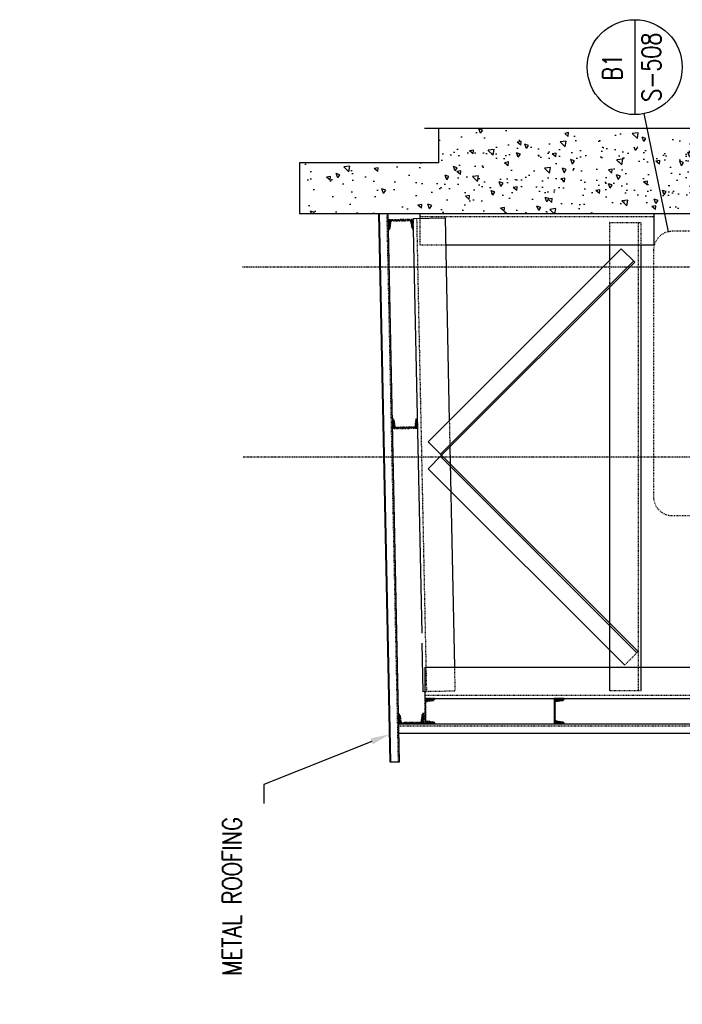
# Model space of a CAD drawing. Header units: inches. Extents: x -16710 to 18720, y -1252 to 1160.
# Tile 28 of 35: x 4917 to 5022, y -646 to -491. Entities that reach past the tile are written whole.
import ezdxf
from ezdxf import colors
from ezdxf.entities.mleader import LeaderData, LeaderLine
from ezdxf.enums import TextEntityAlignment as Align
from ezdxf.math import Vec2, Vec3

# ---------------------------------------------------------------- set-up
doc = ezdxf.new("R2010")
doc.units = ezdxf.units.IN
doc.header["$MEASUREMENT"] = 0
for name, pattern in [('014200-907 MS2 Medium Dash', [0.109898, 0.068898, -0.041]), ('Center 1_4_', [0.53125, 0.25, -0.09375, 0.09375, -0.09375]), ('Dash', [0.25, 0.125, -0.125]), ('Dash - 1_16_', [0.1875, 0.125, -0.0625]), ('Hidden 3_32_', [0.140625, 0.09375, -0.046875])]:
    doc.linetypes.add(name, pattern=pattern)
doc.layers.get('0').update_dxf_attribs({"color": 243})
for name, color, linetype in [('A-FLOR', 5, 'Continuous'), ('A-WALL-PATT', 8, 'Continuous'), ('G-ANNO-REFR', 2, 'Continuous'), ('G-ANNO-TTLB', 7, 'Continuous'), ('S-ANNO-NOTE', 2, 'Continuous'), ('S-ANNO-SYMB', 2, 'Continuous'), ('S-ANNO-TEXT', 2, 'Continuous'), ('S-BEAM', 3, 'Continuous'), ('S-BEAM-HDLN', 1, 'Dash'), ('S-COLS', 3, 'Continuous'), ('S-DETL', 90, 'Continuous'), ('S-DETL-CNTR', 1, 'Center 1_4_'), ('S-DETL-GENF', 92, 'Continuous'), ('S-DETL-MEDM', 3, 'Continuous'), ('S-DETL-PATT', 8, 'Continuous'), ('S-DETL-THIN', 1, 'Continuous')]:
    doc.layers.add(name, color=color, linetype=linetype)
doc.layers.add('A-FLOR-OVHD', color=9, linetype='014200-907 MS2 Medium Dash', true_color=0x808080)
doc.layers.get('0').off()
doc.styles.add('AEC_COMN_TITLE', font='romans.shx', dxfattribs={"width": 0.8, "height": 0.1875})
doc.styles.add('Annotative', font='romans.shx', dxfattribs={"width": 0.8, "height": 0.125})
doc.styles.add('ROMANS', font='romans.shx', dxfattribs={"width": 0.8})
pattern_1 = [(45, (-1647.78552, -91.32235), (-0.176776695, 0.176776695), []), (45, (-1647.78552, -91.19735), (-0.176776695, 0.176776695), [])]
pattern_2 = [(45, (-1669.10066, -91.76488), (-0.176776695, 0.176776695), []), (45, (-1669.10066, -91.63988), (-0.176776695, 0.176776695), [])]

# ---------------------------------------------------------------- blocks, each defined once
blk = doc.blocks.new('051200_StructuralFraming-C-Channel - C4X5_4-V19-DOOR RAIL SUPPORT 3')
at = {"lineweight": -3}
for p, q in [((731.21, 221.75), (731.21, 220.17)), ((735.21, 221.75), (731.21, 221.75)), ((731.5, 220.47), (731.68, 221.57)), ((731.68, 221.57), (734.74, 221.57)), ((734.74, 221.57), (734.91, 220.47)), ((735.21, 220.17), (735.21, 221.75))]:
    blk.add_line(p, q, dxfattribs=at)
for centre, start, end in [((731.21, 220.47), 270, 0), ((735.21, 220.47), 180, 270)]:
    blk.add_arc(centre, 0.296, start, end, dxfattribs=at)
blk = doc.blocks.new('051200_StructuralFraming-C-Channel - C4X5_4-1771557-DOOR RAIL SUPPORT 3')
at = {"lineweight": -3}
for p, q in [((732.79, 225.91), (731.21, 225.88)), ((731.21, 225.88), (731.29, 221.88)), ((731.4, 225.41), (732.5, 225.61)), ((731.46, 222.36), (731.4, 225.41)), ((731.29, 221.88), (732.87, 221.91)), ((732.57, 222.2), (731.46, 222.36))]:
    blk.add_line(p, q, dxfattribs=at)
for centre, start, end in [((732.49, 225.91), 271.19, 1.19), ((732.57, 221.91), 1.19, 91.19)]:
    blk.add_arc(centre, 0.296, start, end, dxfattribs=at)
blk = doc.blocks.new('051200_StructuralFraming-C-Channel - C4X5_4-1771573-DOOR RAIL SUPPORT 3')
at = {"lineweight": -3}
for p, q in [((800.77, 227.33), (799.19, 227.3)), ((799.19, 227.3), (799.27, 223.3)), ((799.39, 226.83), (800.48, 227.03)), ((799.45, 223.77), (799.39, 226.83)), ((799.27, 223.3), (800.85, 223.33)), ((800.55, 223.62), (799.45, 223.77))]:
    blk.add_line(p, q, dxfattribs=at)
for centre, start, end in [((800.48, 227.32), 271.19, 1.19), ((800.56, 223.33), 1.19, 91.19)]:
    blk.add_arc(centre, 0.296, start, end, dxfattribs=at)
blk = doc.blocks.new('051200_StructuralFraming-C-Channel - C4X5_4-1771584-DOOR RAIL SUPPORT 3')
at = {"lineweight": -3}
for p, q in [((832.19, 227.98), (830.61, 227.95)), ((830.91, 227.66), (830.92, 227.66)), ((830.91, 227.66), (832.02, 227.5)), ((832.02, 227.5), (832.08, 224.45)), ((832.27, 223.98), (832.19, 227.98)), ((832.08, 224.45), (830.98, 224.25)), ((830.69, 223.95), (832.27, 223.98)), ((832.28, 223.98), (832.27, 223.98))]:
    blk.add_line(p, q, dxfattribs=at)
for centre, start, end in [((830.91, 227.95), 181.19, 271.19), ((830.99, 223.95), 91.19, 181.19)]:
    blk.add_arc(centre, 0.296, start, end, dxfattribs=at)
blk = doc.blocks.new('Break Line - Break Line-2027386-DOOR RAIL SUPPORT 3')
at = {"layer": 'S-DETL-MEDM'}
for p, q in [((843.71, 222.27), (843.71, 179.42)), ((843.71, 179.42), (845.21, 178.92)), ((845.21, 178.92), (842.21, 177.92)), ((842.21, 177.92), (843.71, 177.42)), ((843.71, 177.42), (843.71, 129.94))]:
    blk.add_line(p, q, dxfattribs=at)
blk = doc.blocks.new('Detail Callout AEC')
at = {"color": 0, "linetype": 'ByBlock', "lineweight": -3, "transparency": 16777216}
blk.add_line((0.25, 0), (-0.25, 0), dxfattribs=at)
blk.add_circle((0, 0), 0.25, dxfattribs=at)
at = {"color": 0, "linetype": 'ByBlock', "lineweight": -3, "transparency": 16777216, "style": 'AEC_COMN_TITLE'}
for tag, p in [('VIEWNUMBER', (0, 0.0508)), ('SHEETNUMBER', (0, -0.1263))]:
    blk.add_attdef(tag, text='', height=0.0938, dxfattribs=at).set_placement(p, align=Align.CENTER)
blk = doc.blocks.new('051200_StructuralFraming-C-Channel - C4X5_4-V15-DOOR RAIL SUPPORT 2')
at = {"lineweight": -3}
for p, q in [((753.71, 202), (753.71, 200.42)), ((757.71, 202), (753.71, 202)), ((754, 200.72), (754.18, 201.82)), ((754.18, 201.82), (757.24, 201.82)), ((757.24, 201.82), (757.41, 200.72)), ((757.71, 200.42), (757.71, 202))]:
    blk.add_line(p, q, dxfattribs=at)
for centre, start, end in [((753.71, 200.72), 270, 0), ((757.71, 200.72), 180, 270)]:
    blk.add_arc(centre, 0.296, start, end, dxfattribs=at)
blk = doc.blocks.new('A4 S507')
at = {"layer": 'A-WALL-PATT', "lineweight": -3}
h = blk.add_hatch(dxfattribs=at)
h.set_pattern_fill('AR-CONC', color=8, style=0)
h.set_pattern_definition([(50, (-1669.1007, -91.765), (7.172602, -0.627521), [0.75, -8.25]), (355, (-1669.101, -91.765), (-1.387513, 7.52192), [0.6, -6.6]), (100.45144, (-1668.503, -91.817), (5.785088, 6.8944), [0.637402, -7.01142]), (46.1842, (-1669.101, -89.765), (10.672413, -1.655193), [1.125, -12.375]), (96.63564, (-1668.211, -89.903), (9.34662, 9.741186), [0.956103, -10.51714]), (351.18416, (-1669.101, -89.765), (9.34662, 9.741186), [0.9, -9.9]), (21, (-1668.1007, -90.265), (5.96907, -4.026189), [0.75, -8.25]), (326, (-1668.101, -90.265), (2.433153, 7.2515), [0.6, -6.6]), (71.45144, (-1667.603, -90.6004), (8.402224, 3.225312), [0.637402, -7.01142]), (37.5, (-1669.1007, -91.765), (0.1215986, 3.3289385), [0, -6.52, 0, -6.7, 0, -6.625]), (7.5, (-1669.1007, -91.765), (2.6306954, 3.944117), [0, -3.82, 0, -6.37, 0, -2.525]), (327.5, (-1671.3307, -91.765), (5.3382244, -0.2255487), [0, -2.5, 0, -7.8, 0, -10.35]), (317.5, (-1672.3307, -91.765), (5.831862, 1.00105), [0, -3.25, 0, -5.18, 0, -7.35])])
edge = h.paths.add_edge_path()
edge.add_line((121.8967, 150.2351), (113.8967, 150.2351))
edge.add_line((113.8967, 150.2351), (113.8967, 76.2351))
edge.add_line((113.8967, 76.2351), (107.7967, 76.2351))
edge.add_line((107.7967, 76.2351), (105.5218, 76.2351))
edge.add_line((105.5218, 76.2351), (105.5218, 51.3601))
edge.add_arc((108.0218, 51.3601), 2.5, 180, 270)
edge.add_line((108.0218, 48.8601), (109.8968, 48.8601))
edge.add_line((109.8968, 48.8601), (109.8968, 47.6101))
edge.add_line((109.8968, 47.6101), (108.0218, 47.6101))
edge.add_arc((108.0218, 51.3601), 3.75, 180, 270, ccw=False)
edge.add_line((104.2718, 51.3601), (104.2718, 76.2351))
edge.add_line((104.2718, 76.2351), (89.5216, 76.2351))
edge.add_line((89.5216, 76.2351), (89.5216, 51.3601))
edge.add_arc((92.0216, 51.3601), 2.5, 180, 270)
edge.add_line((92.0216, 48.8601), (93.8966, 48.8601))
edge.add_line((93.8966, 48.8601), (93.8966, 47.6101))
edge.add_line((93.8966, 47.6101), (92.0216, 47.6101))
edge.add_arc((92.0216, 51.3601), 3.75, 180, 270, ccw=False)
edge.add_line((88.2716, 51.3601), (88.2716, 76.2351))
edge.add_line((88.2716, 76.2351), (85.9967, 76.2351))
edge.add_line((85.9967, 76.2351), (83.8967, 76.2351))
edge.add_line((83.8967, 76.2351), (83.8967, 62.2351))
edge.add_line((83.8967, 62.2351), (80.8967, 62.2351))
edge.add_line((80.8967, 62.2351), (80.8967, 60.8601))
edge.add_line((80.8967, 60.8601), (86.4085, 60.8601))
edge.add_line((86.4085, 60.8601), (86.4085, 61.2853))
edge.add_line((86.4085, 61.2853), (86.8809, 61.2853))
edge.add_line((86.8809, 61.2853), (86.8809, 59.9467))
edge.add_line((86.8809, 59.9467), (86.4085, 59.9467))
edge.add_line((86.4085, 59.9467), (86.4085, 60.4148))
edge.add_line((86.4085, 60.4148), (80.8967, 60.4148))
edge.add_line((80.8967, 60.4148), (80.8967, 56.9275))
edge.add_line((80.8967, 56.9275), (86.4085, 56.9275))
edge.add_line((86.4085, 56.9275), (86.4085, 57.3444))
edge.add_line((86.4085, 57.3444), (86.8809, 57.3444))
edge.add_line((86.8809, 57.3444), (86.8809, 56.0058))
edge.add_line((86.8809, 56.0058), (86.4085, 56.0058))
edge.add_line((86.4085, 56.0058), (86.4085, 56.4226))
edge.add_line((86.4085, 56.4226), (80.8967, 56.4226))
edge.add_line((80.8967, 56.4226), (80.8967, 54.2351))
edge.add_line((80.8967, 54.2351), (83.8967, 54.2351))
edge.add_line((83.8967, 54.2351), (83.8967, 53.8601))
edge.add_line((83.8967, 53.8601), (83.8967, 40.2351))
edge.add_line((83.8967, 40.2351), (127.3967, 40.2351))
edge.add_line((127.3967, 40.2351), (127.3967, 85.6252))
edge.add_line((127.3967, 85.6252), (125.8967, 86.1252))
edge.add_line((125.8967, 86.1252), (128.8967, 87.1252))
edge.add_line((128.8967, 87.1252), (127.3967, 87.6252))
edge.add_line((127.3967, 87.6252), (127.3967, 128.2351))
edge.add_line((127.3967, 128.2351), (121.8967, 128.2351))
edge.add_line((121.8967, 128.2351), (121.8967, 150.2351))
h = blk.add_hatch(dxfattribs=at)
h.set_pattern_fill('AR-CONC', color=8, style=0)
h.set_pattern_definition([(50, (-719.309, -91.765), (7.1726, -0.62752), [0.75, -8.25]), (355, (-719.309, -91.765), (-1.387513, 7.52192), [0.6, -6.6]), (100.4514, (-718.7115, -91.817), (5.78509, 6.8944), [0.6374, -7.01142]), (46.1842, (-719.309, -89.765), (10.67241, -1.65519), [1.125, -12.375]), (96.6356, (-718.42, -89.903), (9.34662, 9.74119), [0.9561, -10.51714]), (351.1842, (-719.309, -89.765), (9.34662, 9.74119), [0.9, -9.9]), (21, (-718.309, -90.265), (5.96907, -4.02619), [0.75, -8.25]), (326, (-718.309, -90.265), (2.433153, 7.2515), [0.6, -6.6]), (71.4514, (-717.812, -90.6004), (8.402224, 3.22531), [0.6374, -7.01142]), (37.5, (-719.3092, -91.765), (0.1215986, 3.3289385), [0, -6.52, 0, -6.7, 0, -6.625]), (7.5, (-719.3092, -91.765), (2.630695, 3.944117), [0, -3.82, 0, -6.37, 0, -2.525]), (327.5, (-721.5392, -91.765), (5.338224, -0.225549), [0, -2.5, 0, -7.8, 0, -10.35]), (317.5, (-722.5392, -91.765), (5.831862, 1.00105), [0, -3.25, 0, -5.18, 0, -7.35])])
h.paths.add_polyline_path([(122.8967, 76.2351), (124.3967, 76.2351), (124.3967, 85.6551), (122.8967, 86.1551), (125.8967, 87.1551), (124.3967, 87.6551), (124.3967, 128.2351), (113.8967, 128.2351), (113.8967, 76.2351)])
at = {"layer": 'S-DETL-PATT'}
h = blk.add_hatch(dxfattribs=at)
h.set_pattern_fill('STEEL', color=256, scale=2)
h.set_pattern_definition(pattern_2)
h.paths.add_polyline_path([(81.172, 135.2633, 0.40988494), (81.4618, 135.561), (79.8822, 135.5282), (79.9652, 131.5335), (81.5448, 131.5663, 0.41421356), (81.2427, 131.8561), (80.1394, 132.0074), (80.0758, 135.0663)])
h = blk.add_hatch(dxfattribs=at)
h.set_pattern_fill('STEEL', color=256, scale=2)
h.set_pattern_definition(pattern_2)
h.paths.add_polyline_path([(112.882, 136.214), (111.3023, 136.1812, 0.41421356), (111.6044, 135.8914), (112.7078, 135.74), (112.7714, 132.6811), (111.6752, 132.4841, 0.41421356), (111.3854, 132.182), (112.9651, 132.2148)])
h = blk.add_hatch(dxfattribs=at)
h.set_pattern_fill('STEEL', color=256, scale=2)
h.set_pattern_definition(pattern_1)
h.paths.add_polyline_path([(34.5726, 130.8822), (33.4693, 131.0336), (33.4057, 134.0925), (34.5019, 134.2895, 0.41397637), (34.7917, 134.5914), (33.212, 134.5585), (33.2951, 130.5596), (34.8747, 130.5925, 0.41421356)])
h = blk.add_hatch(dxfattribs=at)
h.set_pattern_fill('STEEL', color=256, scale=2)
h.set_pattern_definition(pattern_1)
h.paths.add_polyline_path([(37.2118, 130.4276), (33.2118, 130.4276), (33.2118, 128.8476, 0.41421356), (33.5078, 129.1436), (33.6821, 130.2436), (36.7416, 130.2436), (36.9158, 129.1436, 0.41421356), (37.2118, 128.8476)])
h = blk.add_hatch(dxfattribs=at)
h.set_pattern_fill('STEEL', color=256, scale=2)
h.set_pattern_definition([(45, (-1647.78537, -92.01282), (-0.176776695, 0.176776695), []), (45, (-1647.78537, -91.88782), (-0.176776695, 0.176776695), [])])
h.paths.add_polyline_path([(33.212, 108.4072, 0.41421356), (33.508, 108.7032), (33.6822, 109.8032), (36.7418, 109.8032), (36.916, 108.7032, 0.41421356), (37.212, 108.4072), (37.212, 109.9872), (33.212, 109.9872)])
at = {"layer": 'A-FLOR', "lineweight": -3}
for p, q in [((113.8967, 137.7351), (27.212, 135.9345)), ((27.212, 134.4341), (113.8967, 136.2348)), ((27.212, 135.9345), (27.212, 134.4341))]:
    blk.add_line(p, q, dxfattribs=at)
at = {"layer": 'A-FLOR-OVHD', "lineweight": -3}
blk.add_line((27.212, 134.5842), (113.8967, 136.3848), dxfattribs=at)
at = {"layer": 'S-ANNO-SYMB', "lineweight": -3}
blk.add_line((111.0095, 91.9375), (129.6763, 95.7653), dxfattribs=at)
at = {"layer": 'S-ANNO-SYMB', "linetype": 'Dash', "lineweight": -3}
blk.add_lwpolyline([(108.0793, 64.9688, 0.41421356), (111.0793, 67.9688), (111.0793, 91.294, 0.41421356), (108.0793, 94.294), (69.1336, 94.294, 0.41421356), (66.1336, 91.294), (66.1336, 67.9688, 0.41421356), (69.1336, 64.9688)], format="xyb", close=True, dxfattribs=at)
at = {"layer": 'S-BEAM', "lineweight": -3}
for p, q in [((121.8967, 150.2351), (113.8967, 150.2351)), ((113.8967, 150.2351), (113.8967, 76.2351)), ((121.8967, 128.2351), (121.8967, 150.2351)), ((127.3967, 128.2351), (121.8967, 128.2351))]:
    blk.add_line(p, q, dxfattribs=at)
at = {"layer": 'S-BEAM'}
for p, q in [((38.2976, 130.6659), (45.9725, 130.8253)), ((47.5522, 130.8581), (111.3841, 132.1841)), ((112.967, 132.2169), (113.085, 132.2194)), ((113.085, 132.2194), (113.1888, 127.2205)), ((73.557, 129.8925), (42.5183, 98.8539)), ((73.557, 129.8925), (75.6783, 127.7712)), ((75.6783, 127.7712), (77.7996, 129.8925)), ((108.308, 99.3842), (77.7996, 129.8925)), ((75.5015, 127.948), (44.4629, 96.9093)), ((44.6396, 96.7325), (75.6783, 127.7712)), ((75.6783, 127.7712), (106.1867, 97.2629)), ((75.8551, 127.948), (106.3634, 97.4397)), ((76.9785, 126.4683), (42.212, 125.7461)), ((113.1888, 127.2205), (81.1402, 126.5547)), ((102.2117, 101.2351), (38.4392, 101.2351)), ((44.6489, 101.2351), (42.212, 101.2351)), ((108.8967, 101.2351), (106.4598, 101.2351)), ((108.308, 99.3842), (106.1867, 97.2629)), ((38.4392, 96.2351), (108.8967, 96.2351))]:
    blk.add_line(p, q, dxfattribs=at)
at = {"layer": 'S-BEAM', "linetype": 'Hidden 3_32_'}
for p, q in [((113.0954, 131.7195), (38.3079, 130.166)), ((38.4014, 125.6669), (38.2976, 130.6659)), ((77.3248, 126.4755), (76.9831, 126.4684)), ((81.1348, 126.5546), (77.3303, 126.4756)), ((42.1957, 125.7458), (38.4014, 125.6669)), ((38.4392, 96.2351), (38.4392, 101.2351)), ((42.21, 101.2351), (38.4392, 101.2351)), ((48.538, 101.2351), (44.6536, 101.2351)), ((102.5652, 101.2351), (102.2164, 101.2351)), ((106.4543, 101.2351), (102.5707, 101.2351)), ((112.4883, 101.2351), (108.8987, 101.2351)), ((112.4883, 101.2181), (112.4883, 101.2351)), ((112.4883, 101.2351), (112.4883, 96.2351)), ((38.4392, 100.9872), (38.4392, 100.9701)), ((44.6396, 96.7325), (42.5183, 98.8539)), ((108.8967, 96.7351), (38.4392, 96.7351)), ((112.4883, 96.7351), (108.8987, 96.7351)), ((108.8987, 96.2351), (112.4883, 96.2351))]:
    blk.add_line(p, q, dxfattribs=at)
at = {"layer": 'S-BEAM-HDLN'}
for p, q in [((111.3894, 132.1842), (112.9631, 132.2168)), ((113.1888, 127.2205), (113.1885, 127.2375))]:
    blk.add_line(p, q, dxfattribs=at)
at = {"layer": 'S-COLS', "linetype": 'Hidden 3_32_'}
for p, q in [((108.8967, 127.1314), (108.8967, 131.2351)), ((113.1064, 131.2351), (108.8967, 131.2351)), ((113.3967, 131.2351), (113.3967, 94.2351)), ((37.712, 39.9872), (37.712, 130.4276))]:
    blk.add_line(p, q, dxfattribs=at)
at = {"layer": 'S-COLS'}
for p, q in [((113.8967, 131.2351), (113.1064, 131.2351)), ((42.2118, 130.4276), (37.2118, 130.4276)), ((37.212, 130.4276), (37.212, 109.9872)), ((42.212, 130.2471), (42.212, 39.9872)), ((108.8967, 94.2351), (108.8967, 127.1314)), ((37.212, 108.4072), (37.212, 39.9872)), ((113.8967, 94.2351), (108.8967, 94.2351))]:
    blk.add_line(p, q, dxfattribs=at)
at = {"layer": 'S-DETL', "lineweight": -3}
for p, q in [((31.712, 39.9872), (31.712, 134.5276)), ((33.212, 134.5588), (33.212, 39.9872))]:
    blk.add_line(p, q, dxfattribs=at)
at = {"layer": 'S-DETL', "linetype": 'Dash - 1_16_', "lineweight": -3}
blk.add_line((32.888, 134.552), (32.888, 39.9872), dxfattribs=at)
at = {"layer": 'S-DETL-CNTR', "lineweight": -3}
for p, q in [((75.3967, 19.6927), (75.3967, 159.2278)), ((105.3968, 33.6551), (105.3968, 159.2278))]:
    blk.add_line(p, q, dxfattribs=at)
at = {"layer": 'S-DETL-THIN', "lineweight": -3}
blk.add_line((27.212, 135.7844), (113.8967, 137.5851), dxfattribs=at)
at = {"layer": 'G-ANNO-REFR', "lineweight": -3}
ref = blk.add_blockref('Detail Callout AEC', (137.0234, 97.2719), dxfattribs=dict(at, xscale=30, yscale=30, zscale=30))
ref.add_attrib('VIEWNUMBER', 'B1', dxfattribs={"layer": 'S-ANNO-TEXT', "color": 1, "transparency": 16777216, "height": 3.00001, "style": 'ROMANS', "width": 0.8}).set_placement((137.0234, 98.3969), align=Align.BOTTOM_CENTER)
ref.add_attrib('SHEETNUMBER', 'S-508', dxfattribs={"layer": 'S-ANNO-TEXT', "color": 1, "transparency": 16777216, "height": 3.00001, "style": 'ROMANS', "width": 0.8}).set_placement((137.0234, 93.1444), align=Align.CENTER)
at = {"layer": 'S-BEAM-HDLN', "lineweight": -3}
for name, p in [('051200_StructuralFraming-C-Channel - C4X5_4-1771573-DOOR RAIL SUPPORT 3', (-719.3092, -91.7649)), ('051200_StructuralFraming-C-Channel - C4X5_4-1771584-DOOR RAIL SUPPORT 3', (-719.3092, -91.7649)), ('051200_StructuralFraming-C-Channel - C4X5_4-1771557-DOOR RAIL SUPPORT 3', (-697.9941, -91.3224)), ('051200_StructuralFraming-C-Channel - C4X5_4-V19-DOOR RAIL SUPPORT 3', (-697.9941, -91.3224))]:
    blk.add_blockref(name, p, dxfattribs=at)
at = {"layer": 'S-DETL-GENF', "lineweight": -3}
blk.add_blockref('Break Line - Break Line-2027386-DOOR RAIL SUPPORT 3', (-716.3092, -91.7948), dxfattribs=at)
at = {"layer": 'S-DETL-THIN', "lineweight": -3}
blk.add_blockref('051200_StructuralFraming-C-Channel - C4X5_4-V15-DOOR RAIL SUPPORT 2', (-720.4939, -92.0128), dxfattribs=at)
at = {"layer": 'S-ANNO-NOTE', "lineweight": -3}
ml = blk.add_multileader_mtext('Standard', dxfattribs=at)
ml.set_content('METAL ROOFING', color=256, style='Annotative')
ml.set_leader_properties(color=1, linetype='ByLayer', lineweight=-1)
ml.build(insert=Vec2(0, 0))
ml.multileader.update_dxf_attribs({"text_right_attachment_type": 3, "dogleg_length": 0.125, "arrow_head_size": 3, "scale": 24})
ctx = ml.context
ctx.base_point, ctx.scale, ctx.char_height, ctx.arrow_head_size, ctx.landing_gap_size, ctx.plane_origin = Vec3(1.8123, 160.8689), 24, 3, 3, 2.16, Vec3(31.8151, 135.4917)
ctx.right_attachment, ctx.text_align_type = 3, 2
notes = []
notes.append((ctx, [(0, (1, 1, 0), (23.6466, 155.8689), (-1, 0), 3, [(0, [(31.5693, 136.025)], 0, [])])]))
ctx.mtext.insert, ctx.mtext.width, ctx.mtext.alignment, ctx.mtext.flow_direction = Vec3(18.4866, 162.3689), 18.609717, 3, 5
for ctx, leaders in notes:
    for number, flags, end, landing, length, lines in leaders:
        leader = LeaderData()
        leader.index, (leader.has_last_leader_line, leader.has_dogleg_vector, leader.attachment_direction) = number, flags
        leader.last_leader_point, leader.dogleg_vector, leader.dogleg_length = Vec3(end), Vec3(landing), length
        for number, points, colour, breaks in lines:
            line = LeaderLine()
            line.index, line.vertices, line.color, line.breaks = number, Vec3.list(points), colors.encode_raw_color(colour), breaks
            leader.lines.append(line)
        ctx.leaders.append(leader)

msp = doc.modelspace()

# ---------------------------------------------------------------- leaders
at = {"layer": 'S-ANNO-NOTE', "lineweight": -3}
ml = msp.add_multileader_mtext('Standard', dxfattribs=at)
ml.set_content('DOOR ROLLER GUIDE', color=256, style='Annotative')
ml.set_leader_properties(color=1, linetype='ByLayer', lineweight=-1)
ml.build(insert=Vec2(0, 0))
ml.multileader.update_dxf_attribs({"text_right_attachment_type": 3, "dogleg_length": 0.125, "arrow_head_size": 12, "scale": 96})
ctx = ml.context
ctx.base_point, ctx.scale, ctx.char_height, ctx.arrow_head_size, ctx.landing_gap_size, ctx.plane_origin = Vec3(-172.2238, -655.1771), 96, 12, 12, 8.64, Vec3(-168.6538, -629.3215)
ctx.right_attachment = 3
notes = []
notes.append((ctx, [(1, (1, 1, 0), (-184.2238, -655.1771), (1, 0), 12, [(0, [(-255.4185, -529.6663), (-180.992, -559.6461)], 0, [])])]))
ctx.mtext.insert, ctx.mtext.width, ctx.mtext.flow_direction = Vec3(-163.5838, -649.1771), 108.032602, 5
ml = msp.add_multileader_mtext('Standard', dxfattribs=at)
ml.set_content('DOOR ROLLER GUIDE', color=256, style='Annotative')
ml.set_leader_properties(color=1, linetype='ByLayer', lineweight=-1)
ml.build(insert=Vec2(0, 0))
ml.multileader.update_dxf_attribs({"text_right_attachment_type": 3, "dogleg_length": 0.125, "arrow_head_size": 12, "scale": 96})
ctx = ml.context
ctx.base_point, ctx.scale, ctx.char_height, ctx.arrow_head_size, ctx.landing_gap_size, ctx.plane_origin = Vec3(633.3756, -658.4872), 96, 12, 12, 8.64, Vec3(623.2945, -534.2433)
ctx.right_attachment = 3
notes.append((ctx, [(0, (1, 1, 0), (621.3756, -658.4872), (1, 0), 12, [(0, [(621.3756, -529.6663)], 0, [])])]))
ctx.mtext.insert, ctx.mtext.width, ctx.mtext.flow_direction = Vec3(642.0156, -652.4872), 58.160008, 5
ml = msp.add_multileader_mtext('Standard', dxfattribs=at)
ml.set_content('EDGE OF\\PMETAL ROOFING', color=256, style='Annotative')
ml.set_leader_properties(color=1, linetype='ByLayer', lineweight=-1)
ml.build(insert=Vec2(0, 0))
ml.multileader.update_dxf_attribs({"text_right_attachment_type": 3, "dogleg_length": 0.125, "arrow_head_size": 12, "scale": 96})
ctx = ml.context
ctx.base_point, ctx.scale, ctx.char_height, ctx.arrow_head_size, ctx.landing_gap_size, ctx.plane_origin = Vec3(1084.1906, -558.6586), 96, 12, 12, 8.64, Vec3(703.1931, -689.6671)
ctx.right_attachment = 3
notes.append((ctx, [(0, (1, 1, 0), (1072.1906, -558.6586), (1, 0), 12, [(0, [(989.021, -548.1731)], 0, [])])]))
ctx.mtext.insert, ctx.mtext.width, ctx.mtext.flow_direction = Vec3(1092.8306, -552.6586), 162.674479, 5
for ctx, leaders in notes:
    for number, flags, end, landing, length, lines in leaders:
        leader = LeaderData()
        leader.index, (leader.has_last_leader_line, leader.has_dogleg_vector, leader.attachment_direction) = number, flags
        leader.last_leader_point, leader.dogleg_vector, leader.dogleg_length = Vec3(end), Vec3(landing), length
        for number, points, colour, breaks in lines:
            line = LeaderLine()
            line.index, line.vertices, line.color, line.breaks = number, Vec3.list(points), colors.encode_raw_color(colour), breaks
            leader.lines.append(line)
        ctx.leaders.append(leader)

# ---------------------------------------------------------------- next in the draw order: block references
at = {"layer": 'G-ANNO-TTLB', "rotation": 90}
msp.add_blockref('A4 S507', (5111.3642, -635.0698), dxfattribs=at)

doc.saveas('drawing.dxf')
